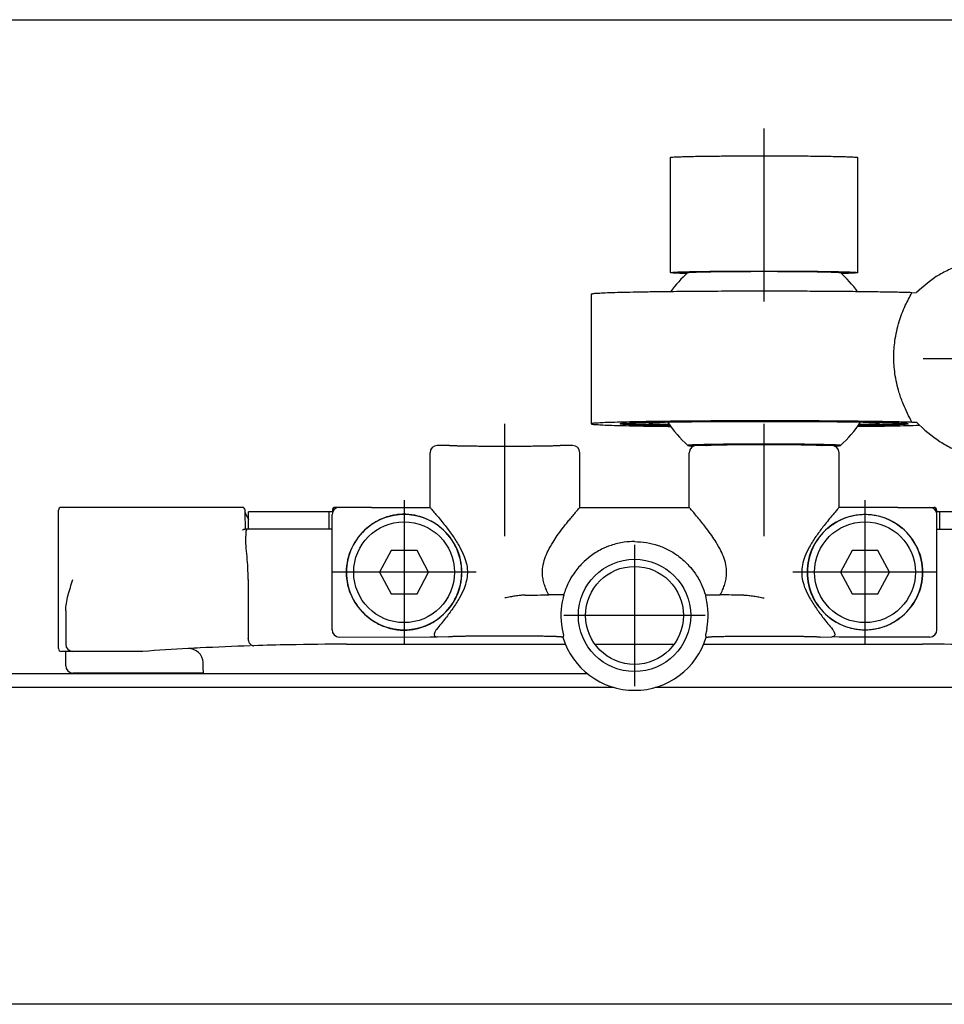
# Model space of a CAD drawing. Header units: millimetres. Extents: x -235 to 1349, y -109 to 485.
# Tile 13 of 38: x 127 to 191, y 291 to 359. Entities that reach past the tile are written whole.
import ezdxf

# ---------------------------------------------------------------- set-up
doc = ezdxf.new("R2010")
doc.units = ezdxf.units.MM
doc.linetypes.add('DOT_CENTER', pattern=[14, 12, -1, 0, -1])
doc.layers.add('1', color=7, linetype='Continuous')
doc.styles.add('CONVERTER_11', font='txt.shx', dxfattribs={"width": 0.9})
doc.dimstyles.new('ME10_DIM_18', dxfattribs={"dimtxt": 2, "dimasz": 2, "dimexe": 1, "dimexo": 1, "dimgap": 1, "dimtad": 1, "dimdsep": 46, "dimtxsty": 'CONVERTER_11', "dimsah": 1, "dimcen": 0.09, "dimclrd": 2, "dimclre": 2, "dimclrt": 2, "dimadec": 0, "dimazin": 0, "dimtfac": 1, "dimtdec": 4, "dimtix": 1, "dimtmove": 0, "dimatfit": 3, "dimfxl": 1, "dimtolj": 1, "dimtzin": 0, "dimarcsym": 0})

# ---------------------------------------------------------------- blocks, each defined once
blk = doc.blocks.new('SCALE_BODY_170__77', base_point=(-50.269, 290.794))
at = {"color": 7, "linetype": 'Continuous'}
for p, q in [((166.48, 313.735), (25.731, 313.735)), ((168.302, 312.794), (-50.269, 312.794)), ((219.731, 312.794), (171.159, 312.794)), ((219.731, 290.794), (-50.269, 290.794))]:
    blk.add_line(p, q, dxfattribs=at)
blk = doc.blocks.new('SCALE_PB_170__78', base_point=(-72.269, 290.294))
blk.add_blockref('SCALE_BODY_170__77', (-50.269, 290.794))
blk = doc.blocks.new('READING_HEAD_BODY__79', base_point=(129.731, 313.735))
at = {"color": 7, "linetype": 'Continuous'}
for p, q in [((129.731, 316.071), (129.731, 325.094)), ((130.731, 325.294), (129.931, 325.294)), ((142.494, 325.294), (130.731, 325.294)), ((142.7, 324.935), (142.694, 325.097)), ((142.717, 323.794), (142.7, 324.935)), ((142.931, 323.794), (142.931, 324.994)), ((148.531, 324.994), (142.931, 324.994)), ((148.531, 323.794), (148.531, 324.994)), ((148.752, 324.994), (148.531, 324.994)), ((148.753, 325.097), (148.75, 324.933)), ((149.23, 325.294), (148.953, 325.294)), ((151.455, 325.294), (149.23, 325.294)), ((165.931, 325.294), (173.531, 325.294)), ((188.006, 325.294), (190.231, 325.294)), ((190.231, 325.294), (190.508, 325.294)), ((190.708, 325.097), (190.711, 324.933)), ((190.931, 324.994), (190.71, 324.994)), ((190.931, 323.794), (190.931, 324.994)), ((196.531, 324.994), (190.931, 324.994)), ((142.717, 323.794), (142.662, 323.794)), ((142.931, 323.794), (142.717, 323.794)), ((142.731, 323.594), (142.731, 323.294)), ((145.731, 323.794), (142.931, 323.794)), ((148.531, 323.794), (145.731, 323.794)), ((148.731, 323.794), (148.531, 323.794)), ((190.731, 323.794), (190.931, 323.794)), ((190.931, 323.794), (193.731, 323.794)), ((142.902, 320.294), (142.902, 316.193)), ((130.231, 318.114), (130.231, 315.794)), ((129.731, 315.494), (129.731, 316.071)), ((130.731, 315.294), (129.931, 315.294)), ((130.231, 314.294), (130.231, 315.294)), ((135.597, 315.294), (130.731, 315.294)), ((149.731, 315.794), (164.931, 315.794)), ((166.981, 315.794), (172.48, 315.794)), ((174.531, 315.794), (189.731, 315.794)), ((139.796, 313.794), (130.731, 313.794))]:
    blk.add_line(p, q, dxfattribs=at)
for centre, radius, start, end in [((129.931, 325.094), 0.2, 90, 180), ((142.494, 325.094), 0.2, 1, 90), ((148.953, 325.094), 0.2, 90, 179), ((190.508, 325.094), 0.2, 1, 90), ((142.931, 323.594), 0.2, 136.56746, 180), ((142.931, 323.594), 0.2, 90, 136.56746), ((129.931, 315.494), 0.2, 180, 270), ((130.731, 315.794), 0.5, 180, 270), ((149.728, 115.794), 200, 93.15313, 94.05144), ((149.741, 115.794), 200, 92.91748, 93.15705), ((138.772, 314.492), 1, 1.86489, 92.61113), ((149.731, 115.794), 200, 91.915, 92.91439), ((149.731, 115.794), 200, 91.14313, 91.84059), ((149.731, 115.794), 200, 90, 91.14313), ((189.731, 115.794), 200, 88.85687, 90), ((130.731, 314.294), 0.5, 180, 270)]:
    blk.add_arc(centre, radius, start, end, dxfattribs=at)
for points, knots in [([(142.7, 324.935), (142.711, 324.899), (142.736, 324.82), (142.792, 324.707), (142.851, 324.597), (142.894, 324.521), (142.919, 324.478), (142.927, 324.465), (142.931, 324.459)], [0, 0, 0, 0, 0.1122983, 0.2465473, 0.3793724, 0.4864969, 0.5081828, 0.5301391, 0.5301391, 0.5301391, 0.5301391]), ([(142.52, 323.731), (142.524, 323.734), (142.537, 323.744), (142.561, 323.76), (142.595, 323.778), (142.63, 323.791), (142.653, 323.793), (142.662, 323.794)], [0, 0, 0, 0, 0.0155182, 0.0468362, 0.0869059, 0.1316429, 0.1567967, 0.1567967, 0.1567967, 0.1567967]), ([(142.902, 320.294), (142.897, 320.569), (142.888, 321.098), (142.827, 321.875), (142.755, 322.598), (142.738, 323.071), (142.731, 323.294)], [0, 0, 0, 0, 0.826773, 1.584401, 2.33791, 3.005666, 3.005666, 3.005666, 3.005666]), ([(130.231, 318.114), (130.242, 318.286), (130.266, 318.65), (130.397, 319.189), (130.556, 319.742), (130.672, 320.108), (130.731, 320.294)], [0, 0, 0, 0, 0.514646, 1.092675, 1.657824, 2.24303, 2.24303, 2.24303, 2.24303]), ([(142.902, 316.178), (142.902, 316.178), (142.902, 316.18), (142.902, 316.184), (142.902, 316.188), (142.902, 316.191), (142.902, 316.193)], [0, 0, 0, 0, 0.00258293, 0.00516586, 0.01033017, 0.015503, 0.015503, 0.015503, 0.015503]), ([(142.902, 316.178), (142.902, 316.175), (142.903, 316.17), (142.903, 316.153), (142.906, 316.124), (142.912, 316.079), (142.923, 316.027), (142.939, 315.975), (142.961, 315.922), (142.989, 315.868), (143.024, 315.821), (143.061, 315.781), (143.1, 315.748), (143.147, 315.72), (143.197, 315.702), (143.242, 315.692), (143.27, 315.691), (143.282, 315.69)], [0, 0, 0, 0, 0.0074745, 0.0149481, 0.0502524, 0.0958297, 0.149756, 0.2104066, 0.2595437, 0.3214176, 0.3923393, 0.4349024, 0.4860422, 0.544145, 0.59773, 0.6436525, 0.6814031, 0.6814031, 0.6814031, 0.6814031]), ([(139.798, 313.735), (139.793, 313.867), (139.785, 314.13), (139.776, 314.393), (139.772, 314.524)], [0, 0, 0, 0, 0.3949294, 0.7899468, 0.7899468, 0.7899468, 0.7899468])]:
    blk.add_open_spline(points, degree=3, knots=knots, dxfattribs=at)
blk = doc.blocks.new('COUPLING_BAR__80', base_point=(166.731, 328.623))
at = {"color": 7, "linetype": 'Continuous'}
for p, q in [((172.231, 341.594), (172.231, 349.593)), ((185.231, 341.594), (185.231, 349.593)), ((166.731, 340.094), (166.731, 331.096)), ((188.996, 340.203), (189.303, 340.204)), ((188.996, 331.204), (189.303, 331.205))]:
    blk.add_line(p, q, dxfattribs=at)
for start, end in [(131.39972, 144.23713), (35.76285, 48.60028), (213.10816, 228.60028), (311.39972, 326.89182)]:
    blk.add_arc((178.731, 335.595), 8, start, end, dxfattribs=at)
for points, knots in [([(172.231, 349.593), (172.251, 349.599), (172.33, 349.62), (172.511, 349.623), (172.802, 349.642), (173.202, 349.653), (173.704, 349.666), (174.303, 349.676), (175.094, 349.688), (176.073, 349.697), (177.226, 349.704), (178.429, 349.707), (179.647, 349.706), (180.461, 349.702), (180.865, 349.7)], [0, 0, 0, 0, 0.063368, 0.244515, 0.538833, 0.940827, 1.444905, 2.045446, 2.736819, 3.818252, 4.98252, 6.196201, 7.425869, 8.638101, 8.638101, 8.638101, 8.638101]), ([(180.865, 349.7), (181.113, 349.698), (181.593, 349.695), (182.285, 349.688), (182.923, 349.68), (183.498, 349.67), (183.979, 349.66), (184.368, 349.65), (184.666, 349.639), (184.901, 349.63), (185.07, 349.616), (185.175, 349.613), (185.219, 349.597), (185.231, 349.593)], [0, 0, 0, 0, 0.743493, 1.438922, 2.07892, 2.656121, 3.163164, 3.52401, 3.822956, 4.058403, 4.22878, 4.332615, 4.369294, 4.369294, 4.369294, 4.369294]), ([(191.759, 341.885), (191.466, 341.748), (190.56, 341.325), (189.81, 340.656), (189.303, 340.204)], [0, 0, 0, 0, 0.96653, 2.989162, 2.989162, 2.989162, 2.989162]), ([(172.231, 341.594), (172.251, 341.6), (172.33, 341.622), (172.511, 341.624), (172.802, 341.643), (173.202, 341.654), (173.704, 341.667), (174.303, 341.678), (175.094, 341.689), (176.073, 341.698), (177.226, 341.705), (178.429, 341.708), (179.647, 341.707), (180.461, 341.703), (180.865, 341.701)], [0, 0, 0, 0, 0.063368, 0.244515, 0.538833, 0.940827, 1.444905, 2.045446, 2.736819, 3.818252, 4.98252, 6.196201, 7.425869, 8.638101, 8.638101, 8.638101, 8.638101]), ([(173.366, 341.53), (173.254, 341.533), (173.048, 341.538), (172.768, 341.549), (172.545, 341.557), (172.385, 341.572), (172.284, 341.574), (172.242, 341.59), (172.231, 341.594)], [0, 0, 0, 0, 0.33694, 0.61819, 0.841321, 1.003928, 1.10371, 1.139226, 1.139226, 1.139226, 1.139226]), ([(173.44, 341.596), (173.462, 341.601), (173.537, 341.617), (173.7, 341.621), (173.956, 341.635), (174.304, 341.645), (174.783, 341.656), (175.393, 341.666), (176.133, 341.675), (176.95, 341.682), (177.518, 341.684), (177.812, 341.685)], [0, 0, 0, 0, 0.06617, 0.229872, 0.487989, 0.836937, 1.273066, 1.924246, 2.669843, 3.492301, 4.374059, 4.374059, 4.374059, 4.374059]), ([(177.812, 341.685), (178.193, 341.686), (178.947, 341.687), (180.054, 341.684), (181.1, 341.677), (181.991, 341.668), (182.706, 341.655), (183.233, 341.645), (183.624, 341.627), (183.873, 341.622), (183.988, 341.602), (184.021, 341.596)], [0, 0, 0, 0, 1.143045, 2.26309, 3.321585, 4.27998, 4.936249, 5.466338, 5.861384, 6.112591, 6.211678, 6.211678, 6.211678, 6.211678]), ([(180.865, 341.701), (181.113, 341.7), (181.593, 341.696), (182.285, 341.689), (182.923, 341.681), (183.498, 341.672), (183.979, 341.661), (184.368, 341.651), (184.666, 341.64), (184.901, 341.632), (185.07, 341.617), (185.175, 341.615), (185.219, 341.598), (185.231, 341.594)], [0, 0, 0, 0, 0.743493, 1.438922, 2.07892, 2.656121, 3.163164, 3.52401, 3.822956, 4.058403, 4.22878, 4.332615, 4.369294, 4.369294, 4.369294, 4.369294]), ([(185.231, 341.594), (185.219, 341.59), (185.177, 341.574), (185.076, 341.572), (184.916, 341.557), (184.693, 341.549), (184.413, 341.538), (184.207, 341.533), (184.095, 341.53)], [0, 0, 0, 0, 0.035516, 0.135298, 0.297905, 0.521036, 0.802286, 1.139226, 1.139226, 1.139226, 1.139226]), ([(188.996, 340.203), (188.66, 340.212), (187.926, 340.231), (186.741, 340.251), (185.397, 340.269), (183.914, 340.284), (182.317, 340.295), (180.522, 340.302), (178.575, 340.305), (176.533, 340.301), (174.564, 340.292), (172.712, 340.277), (171.162, 340.258), (169.925, 340.237), (168.996, 340.218), (168.22, 340.195), (167.604, 340.177), (167.158, 340.145), (166.881, 340.14), (166.762, 340.104), (166.731, 340.094)], [0, 0, 0, 0, 1.009901, 2.202146, 3.554324, 5.044017, 6.648796, 8.346232, 10.430983, 12.488114, 14.472587, 16.339362, 18.043405, 19.121075, 20.052659, 20.83103, 21.449081, 21.899753, 22.176172, 22.273085, 22.273085, 22.273085, 22.273085]), ([(188.996, 331.204), (188.784, 331.612), (188.44, 332.276), (188.042, 333.415), (187.793, 334.517), (187.707, 335.729), (187.792, 336.941), (188.065, 338.142), (188.484, 339.262), (188.835, 339.906), (188.996, 340.203)], [0, 0, 0, 0, 1.375515, 2.240559, 3.612921, 4.751159, 5.873334, 7.246792, 8.433111, 9.445871, 9.445871, 9.445871, 9.445871]), ([(188.996, 331.204), (188.66, 331.213), (187.926, 331.232), (186.741, 331.252), (185.397, 331.271), (183.914, 331.285), (182.317, 331.296), (180.522, 331.304), (178.575, 331.306), (176.533, 331.303), (174.564, 331.293), (172.712, 331.278), (171.162, 331.259), (169.925, 331.239), (168.996, 331.219), (168.22, 331.197), (167.604, 331.178), (167.158, 331.146), (166.881, 331.142), (166.762, 331.105), (166.731, 331.096)], [0, 0, 0, 0, 1.009901, 2.202146, 3.554324, 5.044017, 6.648796, 8.346232, 10.430983, 12.488114, 14.472587, 16.339362, 18.043405, 19.121075, 20.052659, 20.83103, 21.449081, 21.899753, 22.176172, 22.273085, 22.273085, 22.273085, 22.273085]), ([(166.731, 331.096), (166.761, 331.086), (166.879, 331.05), (167.154, 331.045), (167.594, 331.014), (168.201, 330.995), (168.963, 330.973), (169.874, 330.954), (170.925, 330.936), (171.7, 330.926), (172.153, 330.921), (172.21, 330.92), (172.239, 330.92)], [0, 0, 0, 0, 0.096139, 0.369753, 0.814878, 1.423926, 2.189127, 3.102658, 4.156679, 5.343339, 5.42903, 5.515106, 5.515106, 5.515106, 5.515106]), ([(168.731, 331.096), (168.764, 331.105), (168.895, 331.14), (169.195, 331.144), (169.677, 331.174), (170.338, 331.191), (171.165, 331.211), (172.15, 331.228), (173.446, 331.245), (175.042, 331.259), (176.909, 331.268), (178.839, 331.271), (180.773, 331.268), (182.481, 331.258), (183.92, 331.246), (185.063, 331.232), (186.073, 331.215), (186.936, 331.197), (187.639, 331.175), (188.169, 331.157), (188.463, 331.135), (188.579, 331.126)], [0, 0, 0, 0, 0.104984, 0.405227, 0.892271, 1.556291, 2.387309, 3.375306, 4.510246, 6.276755, 8.163511, 10.112616, 12.066168, 13.966266, 15.234725, 16.38267, 17.396973, 18.26451, 18.972172, 19.506882, 19.85568, 19.85568, 19.85568, 19.85568]), ([(172.208, 330.963), (171.914, 330.968), (171.366, 330.977), (170.604, 330.993), (169.966, 331.012), (169.456, 331.027), (169.087, 331.054), (168.856, 331.057), (168.756, 331.088), (168.731, 331.096)], [0, 0, 0, 0, 0.880465, 1.644824, 2.286072, 2.797218, 3.171314, 3.401568, 3.482537, 3.482537, 3.482537, 3.482537]), ([(172.172, 331.014), (171.433, 331.022), (170.319, 331.035), (169.207, 331.099), (168.834, 331.121)], [0, 0, 0, 0, 2.217856, 3.340601, 3.340601, 3.340601, 3.340601]), ([(172.37, 331.23), (172.208, 331.227), (171.911, 331.219), (171.507, 331.206), (171.186, 331.195), (170.954, 331.176), (170.808, 331.173), (170.747, 331.151), (170.731, 331.146)], [0, 0, 0, 0, 0.485717, 0.891455, 1.213565, 1.448432, 1.592563, 1.643537, 1.643537, 1.643537, 1.643537]), ([(170.731, 331.146), (170.744, 331.141), (170.797, 331.121), (170.921, 331.118), (171.12, 331.1), (171.395, 331.09), (171.742, 331.077), (171.997, 331.07), (172.136, 331.067)], [0, 0, 0, 0, 0.043932, 0.167384, 0.368559, 0.644598, 0.99252, 1.40931, 1.40931, 1.40931, 1.40931]), ([(186.609, 331.17), (186.423, 331.182), (185.918, 331.213), (185.412, 331.224), (185.091, 331.23)], [0, 0, 0, 0, 0.557929, 1.519298, 1.519298, 1.519298, 1.519298]), ([(185.222, 330.92), (186.054, 330.929), (187.491, 330.946), (188.929, 330.987), (189.534, 331.005)], [0, 0, 0, 0, 2.49519, 4.313252, 4.313252, 4.313252, 4.313252]), ([(188.731, 331.096), (188.705, 331.088), (188.605, 331.057), (188.374, 331.054), (188.005, 331.027), (187.495, 331.012), (186.857, 330.993), (186.095, 330.977), (185.547, 330.968), (185.253, 330.963)], [0, 0, 0, 0, 0.08097, 0.311223, 0.685319, 1.196465, 1.837713, 2.602072, 3.482537, 3.482537, 3.482537, 3.482537]), ([(188.628, 331.121), (188.254, 331.099), (187.142, 331.035), (186.028, 331.022), (185.289, 331.014)], [0, 0, 0, 0, 1.122781, 3.340544, 3.340544, 3.340544, 3.340544]), ([(185.326, 331.067), (185.464, 331.07), (185.719, 331.077), (186.066, 331.09), (186.341, 331.1), (186.54, 331.118), (186.664, 331.121), (186.717, 331.141), (186.731, 331.146)], [0, 0, 0, 0, 0.41679, 0.764712, 1.040751, 1.241926, 1.365378, 1.40931, 1.40931, 1.40931, 1.40931]), ([(186.731, 331.146), (186.726, 331.149), (186.71, 331.159), (186.667, 331.162), (186.631, 331.167), (186.609, 331.17)], [0, 0, 0, 0, 0.0157865, 0.0571324, 0.125062, 0.125062, 0.125062, 0.125062]), ([(188.579, 331.126), (188.606, 331.122), (188.651, 331.116), (188.705, 331.113), (188.725, 331.099), (188.731, 331.096)], [0, 0, 0, 0, 0.084912, 0.1365943, 0.1563274, 0.1563274, 0.1563274, 0.1563274]), ([(189.303, 331.205), (189.83, 330.721), (190.596, 330.018), (191.512, 329.535), (191.798, 329.385)], [0, 0, 0, 0, 2.132288, 3.098033, 3.098033, 3.098033, 3.098033]), ([(184.021, 329.594), (184.02, 329.595), (184.019, 329.597), (184.015, 329.605), (183.996, 329.603), (183.971, 329.61), (183.932, 329.613), (183.876, 329.618), (183.792, 329.623), (183.68, 329.629), (183.546, 329.634), (183.404, 329.639), (183.263, 329.644), (183.098, 329.648), (182.901, 329.653), (182.664, 329.658), (182.408, 329.662), (182.134, 329.667), (181.843, 329.671), (181.537, 329.674), (181.291, 329.677), (181.101, 329.679), (180.963, 329.68), (180.802, 329.681), (180.616, 329.682), (180.408, 329.684), (180.177, 329.685), (179.926, 329.686), (179.654, 329.687), (179.363, 329.688), (179.053, 329.688), (178.731, 329.688), (178.409, 329.688), (178.099, 329.688), (177.807, 329.687), (177.535, 329.686), (177.284, 329.685), (177.053, 329.684), (176.845, 329.682), (176.659, 329.681), (176.498, 329.68), (176.361, 329.679), (176.17, 329.677), (175.924, 329.674), (175.618, 329.671), (175.327, 329.667), (175.053, 329.662), (174.797, 329.658), (174.56, 329.653), (174.351, 329.648), (174.17, 329.643), (174.016, 329.638), (173.879, 329.633), (173.76, 329.628), (173.662, 329.623), (173.585, 329.618), (173.529, 329.613), (173.49, 329.61), (173.466, 329.604), (173.45, 329.604), (173.444, 329.598), (173.441, 329.595), (173.44, 329.594)], [0, 0, 0, 0, 0.003513, 0.007026, 0.026003, 0.049663, 0.087885, 0.142868, 0.217821, 0.340999, 0.478042, 0.621822, 0.765203, 0.901046, 1.11883, 1.356405, 1.612755, 1.886863, 2.177712, 2.484284, 2.805564, 2.917411, 3.054769, 3.21677, 3.402546, 3.611232, 3.841961, 4.093865, 4.366079, 4.657736, 4.96797, 5.295914, 5.623858, 5.934092, 6.225749, 6.497963, 6.749867, 6.980596, 7.189282, 7.375058, 7.537059, 7.674417, 7.786264, 8.107544, 8.414116, 8.704965, 8.979073, 9.235423, 9.472998, 9.690782, 9.862628, 10.01726, 10.15429, 10.273334, 10.374007, 10.44896, 10.503943, 10.542166, 10.565355, 10.581008, 10.586122, 10.591237, 10.591237, 10.591237, 10.591237]), ([(173.44, 329.594), (173.444, 329.592), (173.457, 329.587), (173.484, 329.584), (173.506, 329.581), (173.519, 329.58)], [0, 0, 0, 0, 0.01331692, 0.04020657, 0.08092681, 0.08092681, 0.08092681, 0.08092681]), ([(173.519, 329.58), (173.564, 329.576), (173.675, 329.568), (173.785, 329.563), (173.85, 329.56)], [0, 0, 0, 0, 0.1353347, 0.3314815, 0.3314815, 0.3314815, 0.3314815]), ([(174.731, 329.596), (174.74, 329.599), (174.775, 329.61), (174.857, 329.612), (174.988, 329.622), (175.171, 329.628), (175.403, 329.635), (175.703, 329.642), (176.072, 329.648), (176.509, 329.654), (176.988, 329.659), (177.501, 329.663), (177.855, 329.664), (178.036, 329.665)], [0, 0, 0, 0, 0.028532, 0.109876, 0.243042, 0.426506, 0.65868, 0.937962, 1.327673, 1.766574, 2.247594, 2.763658, 3.307694, 3.307694, 3.307694, 3.307694]), ([(178.036, 329.665), (178.269, 329.665), (178.733, 329.666), (179.42, 329.665), (180.083, 329.662), (180.708, 329.657), (181.231, 329.651), (181.65, 329.644), (181.964, 329.637), (182.226, 329.63), (182.435, 329.624), (182.586, 329.613), (182.68, 329.611), (182.72, 329.599), (182.731, 329.596)], [0, 0, 0, 0, 0.699797, 1.391697, 2.06028, 2.690126, 3.265816, 3.63019, 3.945285, 4.208648, 4.417835, 4.570418, 4.664029, 4.69684, 4.69684, 4.69684, 4.69684]), ([(183.611, 329.56), (183.667, 329.563), (183.766, 329.567), (183.891, 329.576), (183.972, 329.58), (184.01, 329.591), (184.021, 329.594)], [0, 0, 0, 0, 0.1697129, 0.2959468, 0.3771806, 0.4122802, 0.4122802, 0.4122802, 0.4122802])]:
    blk.add_open_spline(points, degree=3, knots=knots, dxfattribs=at)
at = {"layer": '1', "color": 2, "linetype": 'DOT_CENTER'}
for p, q in [((178.731, 339.594), (178.731, 351.593)), ((189.778, 335.629), (295.923, 335.956)), ((189.778, 335.629), (210.393, 335.692))]:
    blk.add_line(p, q, dxfattribs=at)
blk = doc.blocks.new('BLOCK__81', base_point=(148.731, 312.594))
at = {"color": 7, "linetype": 'Continuous'}
for p, q in [((156.831, 329.594), (156.031, 329.594)), ((165.431, 329.594), (164.631, 329.594)), ((174.731, 329.596), (174.031, 329.594)), ((183.431, 329.594), (182.731, 329.596)), ((155.531, 325.294), (155.531, 329.094)), ((165.929, 325.292), (165.931, 329.094)), ((173.531, 325.294), (173.531, 329.094)), ((183.931, 325.294), (183.931, 329.094)), ((148.731, 323.794), (148.731, 324.794)), ((151.455, 325.294), (149.23, 325.294)), ((151.455, 325.294), (155.531, 325.294)), ((165.929, 325.292), (173.531, 325.294)), ((188.006, 325.294), (183.931, 325.294)), ((188.006, 325.294), (190.231, 325.294)), ((190.731, 323.794), (190.731, 324.794)), ((148.731, 316.794), (148.731, 323.794)), ((190.731, 316.794), (190.731, 323.794)), ((152.834, 322.294), (152.027, 320.794)), ((154.627, 322.294), (152.834, 322.294)), ((155.434, 320.794), (154.627, 322.294)), ((184.834, 322.294), (184.027, 320.794)), ((186.627, 322.294), (184.834, 322.294)), ((187.434, 320.794), (186.627, 322.294)), ((152.027, 320.794), (152.834, 319.294)), ((154.627, 319.294), (155.434, 320.794)), ((184.027, 320.794), (184.834, 319.294)), ((186.627, 319.294), (187.434, 320.794)), ((152.834, 319.294), (154.627, 319.294)), ((184.834, 319.294), (186.627, 319.294)), ((164.807, 319.22), (163.775, 319.22)), ((174.655, 319.22), (175.687, 319.22)), ((149.23, 316.294), (155.533, 316.297)), ((155.533, 316.297), (156.033, 316.297)), ((156.831, 316.294), (156.033, 316.297)), ((164.752, 316.294), (164.631, 316.294)), ((174.71, 316.294), (174.831, 316.294)), ((182.631, 316.294), (183.43, 316.297)), ((183.931, 316.294), (183.43, 316.297)), ((190.231, 316.294), (183.931, 316.294))]:
    blk.add_line(p, q, dxfattribs=at)
for centre, radius in [((153.731, 320.794), 3.5), ((185.731, 320.794), 3.5), ((169.731, 317.794), 3.9), ((169.731, 317.794), 3.4)]:
    blk.add_circle(centre, radius, dxfattribs=at)
for centre, radius, start, end in [((156.031, 329.094), 0.5, 90.00422, 180.00358), ((165.431, 329.094), 0.5, 359.99642, 89.99578), ((174.031, 329.094), 0.5, 90.00422, 180.00358), ((183.431, 329.094), 0.5, 359.99642, 89.99578), ((149.231, 324.794), 0.5, 90.00872, 179.99128), ((153.731, 320.794), 4, 49.89391, 130.10609), ((185.731, 320.794), 4, 49.89391, 130.10609), ((190.231, 324.794), 0.5, 0.00872, 89.99128), ((153.677, 320.794), 3.966, 129.51611, 230.48389), ((153.731, 320.794), 4, 130.10609, 229.89391), ((153.731, 320.794), 4, 310.10609, 49.89391), ((153.784, 320.794), 3.966, 309.51611, 50.48389), ((185.677, 320.794), 3.966, 129.51611, 230.48389), ((185.731, 320.794), 4, 130.10609, 229.89391), ((185.784, 320.794), 3.966, 309.51611, 50.48389), ((185.731, 320.794), 4, 310.10609, 49.89391), ((169.731, 317.794), 5.109, 166.26961, 190.3495), ((169.731, 317.794), 5.109, 349.6505, 13.73039), ((153.731, 320.794), 4, 229.89391, 310.10609), ((185.731, 320.794), 4, 229.89391, 310.10609), ((149.23, 316.794), 0.5, 180, 270), ((190.231, 316.794), 0.5, 270, 0), ((169.731, 317.794), 5.2, 196.76587, 343.23413)]:
    blk.add_arc(centre, radius, start, end, dxfattribs=at)
for points, knots in [([(164.631, 329.594), (164.63, 329.593), (164.628, 329.59), (164.62, 329.589), (164.606, 329.586), (164.584, 329.583), (164.553, 329.58), (164.511, 329.577), (164.466, 329.574), (164.419, 329.572), (164.371, 329.569), (164.314, 329.567), (164.245, 329.564), (164.164, 329.562), (164.07, 329.559), (163.988, 329.556), (163.917, 329.555), (163.859, 329.553), (163.789, 329.552), (163.706, 329.55), (163.611, 329.548), (163.503, 329.546), (163.381, 329.544), (163.246, 329.542), (163.096, 329.54), (162.932, 329.538), (162.753, 329.536), (162.513, 329.533), (162.214, 329.531), (161.855, 329.529), (161.487, 329.527), (161.111, 329.526), (160.829, 329.526), (160.639, 329.526), (160.537, 329.526), (160.42, 329.526), (160.29, 329.526), (160.147, 329.527), (159.992, 329.527), (159.828, 329.528), (159.655, 329.528), (159.474, 329.529), (159.286, 329.531), (159.093, 329.532), (158.898, 329.534), (158.708, 329.536), (158.529, 329.538), (158.365, 329.54), (158.215, 329.542), (158.08, 329.544), (157.958, 329.546), (157.85, 329.548), (157.755, 329.55), (157.672, 329.552), (157.602, 329.553), (157.544, 329.555), (157.473, 329.556), (157.391, 329.559), (157.297, 329.562), (157.216, 329.564), (157.147, 329.567), (157.09, 329.569), (157.042, 329.572), (157, 329.574), (156.96, 329.576), (156.921, 329.579), (156.886, 329.582), (156.859, 329.586), (156.84, 329.587), (156.833, 329.592), (156.831, 329.594)], [0, 0, 0, 0, 0.002841, 0.009979, 0.023393, 0.044753, 0.07568, 0.117778, 0.172644, 0.210925, 0.25818, 0.315465, 0.383836, 0.464351, 0.558068, 0.666043, 0.712356, 0.770294, 0.840223, 0.922509, 1.017518, 1.125615, 1.247168, 1.382541, 1.532101, 1.696214, 1.875247, 2.069565, 2.415494, 2.774438, 3.143739, 3.52074, 3.902784, 3.989095, 4.091459, 4.208684, 4.339581, 4.482958, 4.637623, 4.802388, 4.976059, 5.157447, 5.345361, 5.53861, 5.736004, 5.930323, 6.109355, 6.273469, 6.423029, 6.558402, 6.679954, 6.788051, 6.88306, 6.965346, 7.035276, 7.093214, 7.139527, 7.247502, 7.341218, 7.421733, 7.490105, 7.54739, 7.594644, 7.632925, 7.674894, 7.714752, 7.750071, 7.778436, 7.797491, 7.805361, 7.805361, 7.805361, 7.805361]), ([(156.307, 323.853), (156.181, 323.954), (155.929, 324.156), (155.519, 324.393), (155.063, 324.593), (154.617, 324.724), (154.159, 324.8), (153.732, 324.825), (153.305, 324.8), (152.866, 324.728), (152.419, 324.601), (151.977, 324.41), (151.548, 324.167), (151.294, 323.965), (151.154, 323.853)], [0, 0, 0, 0, 0.484623, 0.967449, 1.414926, 1.9759, 2.356514, 2.806373, 3.255911, 3.636271, 4.14053, 4.644899, 5.077482, 5.615695, 5.615695, 5.615695, 5.615695]), ([(155.531, 325.294), (155.553, 325.268), (155.597, 325.217), (155.705, 325.092), (155.849, 324.922), (156.182, 324.526), (156.621, 323.982), (157.152, 323.264), (157.585, 322.586), (157.908, 321.928), (158.094, 321.317), (158.144, 320.744), (158.073, 320.19), (157.887, 319.61), (157.562, 318.961), (157.119, 318.278), (156.582, 317.554), (156.195, 317.083), (155.985, 316.827)], [0, 0, 0, 0, 0.102168, 0.204336, 0.493859, 0.770998, 1.757116, 2.589291, 3.450206, 4.166091, 4.782858, 5.352996, 5.877832, 6.447549, 7.17371, 8.049095, 8.88635, 9.877691, 9.877691, 9.877691, 9.877691]), ([(164.731, 323.829), (164.793, 323.91), (164.922, 324.079), (165.127, 324.335), (165.346, 324.605), (165.555, 324.855), (165.75, 325.084), (165.866, 325.219), (165.927, 325.289), (165.928, 325.291), (165.929, 325.292)], [0, 0, 0, 0, 0.308872, 0.636503, 0.98386, 1.3519, 1.613357, 1.885388, 1.888325, 1.891261, 1.891261, 1.891261, 1.891261]), ([(174.731, 323.829), (174.646, 323.939), (174.47, 324.167), (174.187, 324.518), (173.932, 324.825), (173.712, 325.084), (173.595, 325.22), (173.533, 325.291), (173.532, 325.293), (173.531, 325.294)], [0, 0, 0, 0, 0.415947, 0.865818, 1.351893, 1.61335, 1.885381, 1.889786, 1.89419, 1.89419, 1.89419, 1.89419]), ([(183.931, 325.294), (183.908, 325.268), (183.864, 325.217), (183.756, 325.092), (183.612, 324.922), (183.279, 324.526), (182.84, 323.982), (182.309, 323.264), (181.876, 322.586), (181.553, 321.928), (181.367, 321.317), (181.317, 320.744), (181.388, 320.19), (181.575, 319.61), (181.899, 318.961), (182.342, 318.278), (182.879, 317.554), (183.266, 317.083), (183.476, 316.827)], [0, 0, 0, 0, 0.102168, 0.204336, 0.493859, 0.770998, 1.757116, 2.589291, 3.450206, 4.166091, 4.782858, 5.352996, 5.877832, 6.447549, 7.17371, 8.049095, 8.88635, 9.877691, 9.877691, 9.877691, 9.877691]), ([(183.154, 323.853), (183.266, 323.944), (183.517, 324.146), (183.926, 324.386), (184.398, 324.593), (184.867, 324.73), (185.326, 324.803), (185.753, 324.824), (186.156, 324.8), (186.576, 324.731), (187.023, 324.607), (187.483, 324.413), (187.928, 324.157), (188.181, 323.955), (188.307, 323.853)], [0, 0, 0, 0, 0.431302, 0.967428, 1.414905, 1.975878, 2.429181, 2.80635, 3.255889, 3.636249, 4.081645, 4.64485, 5.129352, 5.615667, 5.615667, 5.615667, 5.615667]), ([(163.775, 319.22), (163.719, 319.333), (163.613, 319.548), (163.482, 319.892), (163.386, 320.241), (163.325, 320.673), (163.344, 321.184), (163.491, 321.753), (163.739, 322.324), (164.04, 322.847), (164.379, 323.356), (164.609, 323.665), (164.731, 323.829)], [0, 0, 0, 0, 0.375662, 0.721458, 1.100725, 1.460449, 2.024961, 2.624204, 3.210006, 3.889885, 4.431803, 5.043834, 5.043834, 5.043834, 5.043834]), ([(175.687, 319.22), (175.742, 319.333), (175.849, 319.548), (175.979, 319.892), (176.075, 320.241), (176.136, 320.673), (176.117, 321.184), (175.971, 321.753), (175.722, 322.324), (175.421, 322.847), (175.082, 323.356), (174.852, 323.665), (174.731, 323.829)], [0, 0, 0, 0, 0.375662, 0.721458, 1.100725, 1.460449, 2.024961, 2.624204, 3.210006, 3.889885, 4.431803, 5.043834, 5.043834, 5.043834, 5.043834]), ([(169.731, 322.925), (169.494, 322.915), (168.94, 322.892), (168.168, 322.701), (167.368, 322.369), (166.697, 321.951), (166.042, 321.38), (165.537, 320.77), (165.091, 320.029), (164.91, 319.513), (164.807, 319.22)], [0, 0, 0, 0, 0.710205, 1.660054, 2.364498, 3.305102, 4.015518, 4.963658, 5.668408, 6.598266, 6.598266, 6.598266, 6.598266]), ([(169.731, 322.925), (170.008, 322.912), (170.562, 322.885), (171.368, 322.676), (172.129, 322.35), (172.86, 321.883), (173.475, 321.322), (174.011, 320.643), (174.403, 319.959), (174.579, 319.443), (174.655, 319.22)], [0, 0, 0, 0, 0.830136, 1.660168, 2.482221, 3.305324, 4.252942, 4.963876, 5.89405, 6.598479, 6.598479, 6.598479, 6.598479]), ([(162.147, 319.207), (162.032, 319.202), (161.796, 319.192), (161.444, 319.14), (161.087, 319.077), (160.85, 319.03), (160.731, 319.007)], [0, 0, 0, 0, 0.342944, 0.709074, 1.066245, 1.431852, 1.431852, 1.431852, 1.431852]), ([(162.147, 319.207), (162.429, 319.208), (162.972, 319.211), (163.515, 319.217), (163.775, 319.22)], [0, 0, 0, 0, 0.848537, 1.628092, 1.628092, 1.628092, 1.628092]), ([(164.817, 319.207), (164.815, 319.197), (164.81, 319.177), (164.8, 319.136), (164.785, 319.079), (164.774, 319.033), (164.767, 319.007)], [0, 0, 0, 0, 0.0289034, 0.0624797, 0.1257744, 0.2060368, 0.2060368, 0.2060368, 0.2060368]), ([(164.807, 319.22), (164.807, 319.22), (164.808, 319.218), (164.811, 319.215), (164.813, 319.211), (164.816, 319.208), (164.817, 319.207)], [0, 0, 0, 0, 0.00286628, 0.00573256, 0.01146697, 0.01720259, 0.01720259, 0.01720259, 0.01720259]), ([(174.655, 319.22), (174.654, 319.22), (174.653, 319.218), (174.651, 319.215), (174.648, 319.211), (174.645, 319.208), (174.644, 319.207)], [0, 0, 0, 0, 0.00286628, 0.00573256, 0.01146697, 0.01720259, 0.01720259, 0.01720259, 0.01720259]), ([(174.644, 319.207), (174.646, 319.197), (174.651, 319.177), (174.661, 319.136), (174.676, 319.079), (174.687, 319.033), (174.694, 319.007)], [0, 0, 0, 0, 0.0289034, 0.0624797, 0.1257744, 0.2060368, 0.2060368, 0.2060368, 0.2060368]), ([(177.315, 319.207), (177.032, 319.208), (176.489, 319.211), (175.946, 319.217), (175.687, 319.22)], [0, 0, 0, 0, 0.848537, 1.628092, 1.628092, 1.628092, 1.628092]), ([(177.315, 319.207), (177.429, 319.202), (177.665, 319.192), (178.017, 319.14), (178.375, 319.077), (178.611, 319.03), (178.731, 319.007)], [0, 0, 0, 0, 0.342944, 0.709074, 1.066245, 1.431852, 1.431852, 1.431852, 1.431852]), ([(151.154, 317.734), (151.294, 317.623), (151.547, 317.422), (151.958, 317.188), (152.397, 316.995), (152.866, 316.858), (153.325, 316.785), (153.743, 316.765), (154.147, 316.786), (154.607, 316.861), (155.063, 316.995), (155.519, 317.195), (155.929, 317.431), (156.181, 317.633), (156.307, 317.734)], [0, 0, 0, 0, 0.536313, 0.967687, 1.413969, 1.973094, 2.427834, 2.806001, 3.225593, 3.640696, 4.200523, 4.647283, 5.13058, 5.61568, 5.61568, 5.61568, 5.61568]), ([(188.307, 317.734), (188.181, 317.633), (187.929, 317.431), (187.519, 317.195), (187.064, 316.995), (186.609, 316.861), (186.15, 316.787), (185.732, 316.764), (185.314, 316.786), (184.873, 316.858), (184.416, 316.988), (183.959, 317.185), (183.532, 317.431), (183.28, 317.633), (183.154, 317.734)], [0, 0, 0, 0, 0.484754, 0.967707, 1.413989, 1.973114, 2.387333, 2.806031, 3.225623, 3.640726, 4.143965, 4.64734, 5.130637, 5.615738, 5.615738, 5.615738, 5.615738]), ([(155.985, 316.827), (155.95, 316.783), (155.888, 316.701), (155.831, 316.571), (155.817, 316.46), (155.844, 316.383), (155.882, 316.343), (155.925, 316.316), (155.967, 316.304), (156.006, 316.297), (156.024, 316.297), (156.033, 316.297)], [0, 0, 0, 0, 0.1689421, 0.3089645, 0.4212753, 0.4942878, 0.5454492, 0.58424, 0.6467174, 0.6756555, 0.7014437, 0.7014437, 0.7014437, 0.7014437]), ([(164.704, 316.876), (164.711, 316.844), (164.722, 316.781), (164.741, 316.689), (164.76, 316.605), (164.777, 316.531), (164.792, 316.47), (164.803, 316.426), (164.81, 316.396), (164.812, 316.382), (164.813, 316.376)], [0, 0, 0, 0, 0.099047, 0.1920763, 0.2800118, 0.3568997, 0.4207545, 0.4698618, 0.4921865, 0.5116759, 0.5116759, 0.5116759, 0.5116759]), ([(174.757, 316.876), (174.751, 316.844), (174.739, 316.781), (174.72, 316.689), (174.701, 316.605), (174.684, 316.531), (174.669, 316.47), (174.658, 316.426), (174.651, 316.397), (174.648, 316.383), (174.647, 316.377)], [0, 0, 0, 0, 0.099047, 0.1920763, 0.2800118, 0.3568997, 0.4207545, 0.4698618, 0.4919307, 0.5106304, 0.5106304, 0.5106304, 0.5106304]), ([(183.476, 316.827), (183.511, 316.783), (183.573, 316.701), (183.63, 316.571), (183.643, 316.466), (183.621, 316.389), (183.585, 316.346), (183.536, 316.316), (183.494, 316.304), (183.456, 316.297), (183.438, 316.297), (183.43, 316.297)], [0, 0, 0, 0, 0.1689421, 0.3089645, 0.4212753, 0.4752381, 0.5454314, 0.5842222, 0.6466996, 0.6751602, 0.6995008, 0.6995008, 0.6995008, 0.6995008]), ([(164.631, 316.294), (164.63, 316.295), (164.628, 316.297), (164.62, 316.299), (164.606, 316.302), (164.584, 316.304), (164.553, 316.308), (164.511, 316.311), (164.466, 316.314), (164.419, 316.316), (164.371, 316.318), (164.314, 316.321), (164.245, 316.323), (164.164, 316.326), (164.07, 316.329), (163.957, 316.332), (163.827, 316.335), (163.685, 316.338), (163.541, 316.341), (163.397, 316.344), (163.256, 316.346), (163.119, 316.348), (162.988, 316.349), (162.866, 316.351), (162.754, 316.352), (162.654, 316.353), (162.527, 316.354), (162.368, 316.356), (162.175, 316.357), (161.987, 316.358), (161.806, 316.359), (161.633, 316.36), (161.469, 316.361), (161.315, 316.361), (161.172, 316.362), (161.041, 316.362), (160.924, 316.362), (160.822, 316.362), (160.685, 316.362), (160.513, 316.362), (160.302, 316.362), (160.103, 316.361), (159.915, 316.36), (159.74, 316.36), (159.578, 316.359), (159.43, 316.358), (159.295, 316.357), (159.174, 316.356), (159.068, 316.355), (158.978, 316.355), (158.858, 316.354), (158.708, 316.352), (158.529, 316.35), (158.365, 316.348), (158.215, 316.346), (158.08, 316.344), (157.958, 316.342), (157.85, 316.34), (157.755, 316.338), (157.672, 316.336), (157.602, 316.335), (157.544, 316.333), (157.469, 316.331), (157.375, 316.329), (157.264, 316.325), (157.165, 316.322), (157.079, 316.318), (157.005, 316.314), (156.944, 316.31), (156.896, 316.307), (156.863, 316.302), (156.841, 316.301), (156.833, 316.295), (156.831, 316.294)], [0, 0, 0, 0, 0.002841, 0.009979, 0.023393, 0.044753, 0.07568, 0.117778, 0.172644, 0.210925, 0.25818, 0.315465, 0.383836, 0.464351, 0.558068, 0.666043, 0.804934, 0.947697, 1.092287, 1.236662, 1.378777, 1.51659, 1.648056, 1.77113, 1.88377, 1.983929, 2.069565, 2.266959, 2.460208, 2.648122, 2.82951, 3.003181, 3.167946, 3.322612, 3.465988, 3.596885, 3.714111, 3.816474, 3.902785, 4.124424, 4.335175, 4.534547, 4.72205, 4.897194, 5.05949, 5.208448, 5.343577, 5.464387, 5.570388, 5.661091, 5.736004, 5.930323, 6.109355, 6.273469, 6.423029, 6.558402, 6.679954, 6.788052, 6.88306, 6.965347, 7.035276, 7.093214, 7.139527, 7.262433, 7.373481, 7.472415, 7.558981, 7.632925, 7.694131, 7.741978, 7.776395, 7.79737, 7.805353, 7.805353, 7.805353, 7.805353]), ([(164.813, 316.376), (164.808, 316.369), (164.798, 316.356), (164.782, 316.335), (164.767, 316.314), (164.757, 316.301), (164.752, 316.294)], [0, 0, 0, 0, 0.0254643, 0.051371, 0.0771723, 0.1026278, 0.1026278, 0.1026278, 0.1026278]), ([(174.647, 316.377), (174.652, 316.37), (174.663, 316.356), (174.679, 316.335), (174.694, 316.314), (174.704, 316.301), (174.71, 316.294)], [0, 0, 0, 0, 0.02685, 0.0529546, 0.0787559, 0.1042114, 0.1042114, 0.1042114, 0.1042114]), ([(174.831, 316.294), (174.831, 316.295), (174.833, 316.297), (174.841, 316.299), (174.855, 316.302), (174.877, 316.304), (174.908, 316.308), (174.95, 316.311), (175.007, 316.314), (175.079, 316.318), (175.165, 316.322), (175.264, 316.325), (175.375, 316.329), (175.507, 316.332), (175.659, 316.336), (175.834, 316.34), (176.023, 316.343), (176.224, 316.346), (176.439, 316.349), (176.664, 316.352), (176.843, 316.353), (176.978, 316.355), (177.068, 316.355), (177.174, 316.356), (177.295, 316.357), (177.43, 316.358), (177.578, 316.359), (177.74, 316.36), (177.915, 316.36), (178.103, 316.361), (178.302, 316.362), (178.513, 316.362), (178.731, 316.362), (178.949, 316.362), (179.159, 316.362), (179.358, 316.361), (179.546, 316.36), (179.721, 316.36), (179.883, 316.359), (180.032, 316.358), (180.167, 316.357), (180.287, 316.356), (180.393, 316.355), (180.484, 316.355), (180.604, 316.354), (180.753, 316.352), (180.932, 316.35), (181.096, 316.348), (181.246, 316.346), (181.381, 316.344), (181.503, 316.342), (181.611, 316.34), (181.706, 316.338), (181.789, 316.336), (181.859, 316.335), (181.917, 316.333), (181.993, 316.331), (182.086, 316.329), (182.197, 316.325), (182.296, 316.322), (182.382, 316.318), (182.456, 316.314), (182.517, 316.31), (182.565, 316.307), (182.598, 316.302), (182.62, 316.301), (182.628, 316.295), (182.631, 316.294)], [0, 0, 0, 0, 0.002841, 0.009979, 0.023393, 0.044753, 0.07568, 0.117778, 0.172644, 0.246588, 0.333154, 0.432088, 0.543136, 0.666042, 0.826545, 1.001614, 1.190511, 1.392495, 1.606826, 1.832763, 2.069565, 2.144478, 2.23518, 2.341182, 2.461992, 2.597121, 2.746078, 2.908374, 3.083519, 3.271022, 3.470394, 3.681144, 3.902784, 4.124424, 4.335174, 4.534546, 4.722049, 4.897194, 5.05949, 5.208447, 5.343576, 5.464386, 5.570388, 5.66109, 5.736003, 5.930322, 6.109355, 6.273468, 6.423028, 6.558401, 6.679953, 6.788051, 6.88306, 6.965346, 7.035275, 7.093213, 7.139526, 7.262432, 7.37348, 7.472414, 7.55898, 7.632924, 7.69413, 7.741977, 7.776395, 7.797369, 7.805353, 7.805353, 7.805353, 7.805353])]:
    blk.add_open_spline(points, degree=3, knots=knots, dxfattribs=at)
at = {"layer": '1', "color": 2, "linetype": 'DOT_CENTER'}
for p, q in [((160.731, 323.294), (160.731, 331.094)), ((178.731, 323.294), (178.731, 331.094)), ((153.731, 325.794), (153.731, 315.794)), ((185.731, 325.794), (185.731, 315.794)), ((169.731, 322.694), (169.731, 312.894)), ((158.731, 320.794), (148.731, 320.794)), ((190.731, 320.794), (180.731, 320.794)), ((174.631, 317.794), (164.831, 317.794))]:
    blk.add_line(p, q, dxfattribs=at)
blk = doc.blocks.new('COUPLING_BAR_BLOCK__82', base_point=(148.731, 312.594))
for name, p in [('COUPLING_BAR__80', (166.731, 328.623)), ('BLOCK__81', (148.731, 312.594))]:
    blk.add_blockref(name, p)
blk = doc.blocks.new('READING_HEAD__83', base_point=(129.731, 312.594))
for name, p in [('COUPLING_BAR_BLOCK__82', (148.731, 312.594)), ('READING_HEAD_BODY__79', (129.731, 313.735))]:
    blk.add_blockref(name, p)
blk = doc.blocks.new('PB_170__84', base_point=(-72.269, 290.294))
for name, p in [('READING_HEAD__83', (129.731, 312.594)), ('SCALE_PB_170__78', (-72.269, 290.294))]:
    blk.add_blockref(name, p)
blk = doc.blocks.new('*D128')
at = {"layer": '1', "color": 2, "linetype": 'Continuous'}
for p, q in [((-72.269, 298.558), (-72.269, 360.157)), ((241.731, 298.558), (241.731, 360.157)), ((-72.269, 359.157), (241.731, 359.157))]:
    blk.add_line(p, q, dxfattribs=at)
at = {"layer": '1', "color": 2}
for points in [[(-70.269, 359.42), (-70.269, 358.894), (-72.269, 359.157)], [(239.731, 358.894), (239.731, 359.42), (241.731, 359.157)]]:
    blk.add_solid(points, dxfattribs=at)
at = {"layer": '1', "color": 2, "insert": (78.452, 360.157), "char_height": 2, "attachment_point": 7, "rotation": 0.00014, "line_spacing_factor": 0.60024, "style": 'CONVERTER_11'}
blk.add_mtext('CM+144', dxfattribs=at)
blk = doc.blocks.new('Inferior1', base_point=(83, 320))
blk.add_blockref('PB_170__84', (-72.269, 290.294))
at = {"layer": '1'}
dim = blk.add_linear_dim(base=(-72.269, 359.157), p1=(241.731, 297.558), p2=(-72.269, 297.558), text='CM+144', dimstyle='ME10_DIM_18', dxfattribs=at)
dim.commit()
dim.dimension.update_dxf_attribs({"geometry": '*D128', "text_midpoint": (83.252, 361.157), "text_rotation": 0.00014})

msp = doc.modelspace()

# ---------------------------------------------------------------- block references
msp.add_blockref('Inferior1', (83, 320))

doc.saveas('drawing.dxf')
